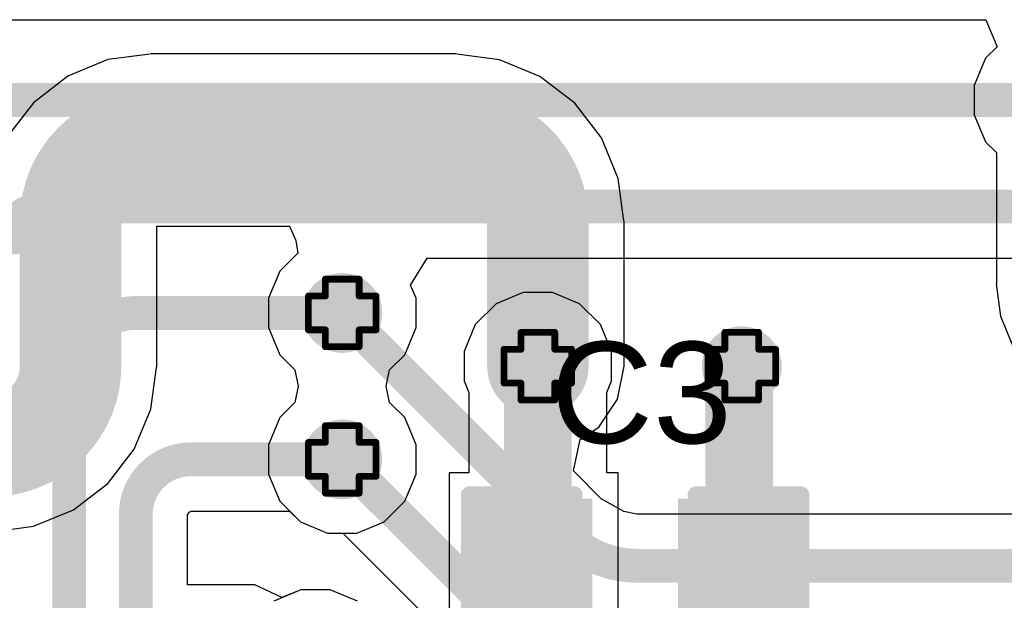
# Model space of a CAD drawing. Header units: inches. Extents: x -0.1 to 10.2, y 0 to 6.5.
# Tile 68 of 95: x 2.416 to 2.708, y 3.809 to 3.98. Entities that reach past the tile are written whole.
import ezdxf

# ---------------------------------------------------------------- set-up
doc = ezdxf.new("R2010")
doc.units = ezdxf.units.IN
doc.header["$MEASUREMENT"] = 0
for name, color, linetype in [('Bottom Layer', 5, 'Continuous'), ('Drill Drawing', 1, 'Continuous'), ('Top Layer', 1, 'Continuous'), ('Top Overlay', 2, 'Continuous'), ('Top Paste', 8, 'Continuous'), ('Top Solder', 216, 'Continuous'), ('Via Holes', 16, 'Continuous')]:
    doc.layers.add(name, color=color, linetype=linetype)
doc.styles.add('Arial', font='txt', dxfattribs={"height": 0.2})

# ---------------------------------------------------------------- blocks, each defined once
blk = doc.blocks.new('C___0603_97')
at = {"layer": 'Top Layer'}
for points in [[(-0.015, 0.0175), (-0.015, -0.0175), (-0.045, -0.0175), (-0.045, 0.0175)], [(0.045, 0.0175), (0.045, -0.0175), (0.015, -0.0175), (0.015, 0.0175)]]:
    blk.add_hatch(color=1, dxfattribs=at).paths.add_polyline_path(points)
at = {"layer": 'Top Paste'}
for points in [[(-0.015, 0.0175), (-0.015, -0.0175), (-0.045, -0.0175), (-0.045, 0.0175)], [(0.045, 0.0175), (0.045, -0.0175), (0.015, -0.0175), (0.015, 0.0175)]]:
    blk.add_hatch(color=8, dxfattribs=at).paths.add_polyline_path(points)
at = {"layer": 'Top Solder'}
for points in [[(-0.0126378, 0.0198622), (-0.0126378, -0.0198622), (-0.0473622, -0.0198622), (-0.0473622, 0.0198622)], [(0.0473622, 0.0198622), (0.0473622, -0.0198622), (0.0126378, -0.0198622), (0.0126378, 0.0198622)]]:
    blk.add_hatch(color=216, dxfattribs=at).paths.add_polyline_path(points)
at = {"layer": 'Top Overlay', "const_width": 0.005}
for points in [[(-0.049, 0.021), (-0.049, -0.021)], [(-0.018, 0.021), (-0.049, 0.021)], [(0.049, 0.021), (0.018, 0.021)], [(0.049, 0.021), (0.049, -0.021)], [(-0.018, -0.021), (-0.049, -0.021)], [(0.049, -0.021), (0.018, -0.021)]]:
    blk.add_lwpolyline(points, dxfattribs=at)
at = {"layer": 'Top Overlay', "const_width": 0.0025}
for points in [[(-0.05025, 0.021, 1), (-0.04775, 0.021, 1)], [(-0.05025, 0.021, 1), (-0.04775, 0.021, 1)], [(-0.01925, 0.021, 1), (-0.01675, 0.021, 1)], [(0.01675, 0.021, 1), (0.01925, 0.021, 1)], [(0.04775, 0.021, 1), (0.05025, 0.021, 1)], [(0.04775, 0.021, 1), (0.05025, 0.021, 1)], [(-0.05025, -0.021, 1), (-0.04775, -0.021, 1)], [(-0.05025, -0.021, 1), (-0.04775, -0.021, 1)], [(-0.01925, -0.021, 1), (-0.01675, -0.021, 1)], [(0.01675, -0.021, 1), (0.01925, -0.021, 1)], [(0.04775, -0.021, 1), (0.05025, -0.021, 1)], [(0.04775, -0.021, 1), (0.05025, -0.021, 1)]]:
    blk.add_lwpolyline(points, format="xyb", close=True, dxfattribs=at)

msp = doc.modelspace()

# ---------------------------------------------------------------- hatches: boundary and pattern name
at = {"layer": 'Bottom Layer'}
h = msp.add_hatch(color=5, dxfattribs=at)
edge = h.paths.add_edge_path()
edge.add_arc((2.5118106, 3.8937008), 0.011811, 0, 360)
h = msp.add_hatch(color=5, dxfattribs=at)
edge = h.paths.add_edge_path()
edge.add_arc((2.5696453, 3.8779528), 0.011811, 0, 360)
h = msp.add_hatch(color=5, dxfattribs=at)
edge = h.paths.add_edge_path()
edge.add_arc((2.6299209, 3.8779528), 0.011811, 0, 360)
h = msp.add_hatch(color=5, dxfattribs=at)
edge = h.paths.add_edge_path()
edge.add_arc((2.5118106, 3.8503937), 0.011811, 0, 360)
at = {"layer": 'Top Layer'}
h = msp.add_hatch(color=1, dxfattribs=at)
edge = h.paths.add_edge_path()
edge.add_arc((2.5118106, 3.8937008), 0.011811, 0, 360)
h = msp.add_hatch(color=1, dxfattribs=at)
edge = h.paths.add_edge_path()
edge.add_arc((2.5696453, 3.8779528), 0.011811, 0, 360)
h = msp.add_hatch(color=1, dxfattribs=at)
edge = h.paths.add_edge_path()
edge.add_arc((2.6299209, 3.8779528), 0.011811, 0, 360)
h = msp.add_hatch(color=1, dxfattribs=at)
edge = h.paths.add_edge_path()
edge.add_arc((2.5118106, 3.8503937), 0.011811, 0, 360)
at = {"layer": 'Via Holes'}
h = msp.add_hatch(color=7, dxfattribs=at)
edge = h.paths.add_edge_path()
edge.add_arc((2.5118106, 3.8937008), 0.0059055, 0, 360)
h = msp.add_hatch(color=7, dxfattribs=at)
edge = h.paths.add_edge_path()
edge.add_arc((2.5696453, 3.8779528), 0.0059055, 0, 360)
h = msp.add_hatch(color=7, dxfattribs=at)
edge = h.paths.add_edge_path()
edge.add_arc((2.6299209, 3.8779528), 0.0059055, 0, 360)
h = msp.add_hatch(color=7, dxfattribs=at)
edge = h.paths.add_edge_path()
edge.add_arc((2.5118106, 3.8503937), 0.0059055, 0, 360)

# ---------------------------------------------------------------- linework, layer by layer
at = {"layer": 'Bottom Layer'}
for p, q in [((2.2140719, 3.9804541), (2.702074, 3.9804541)), ((2.702074, 3.9804541), (2.7053878, 3.9724541)), ((2.4553017, 3.9703717), (2.4542802, 3.9701685)), ((2.5454029, 3.9703717), (2.4553017, 3.9703717)), ((2.5463678, 3.9701798), (2.5454029, 3.9703717)), ((2.7053878, 3.9724541), (2.7019815, 3.9690478)), ((2.4425617, 3.9686257), (2.4306899, 3.9637083)), ((2.4542802, 3.9701685), (2.4425617, 3.9686257)), ((2.5582577, 3.9686144), (2.5463678, 3.9701798)), ((2.5702365, 3.9636526), (2.5582577, 3.9686144)), ((2.7019815, 3.9690478), (2.698661, 3.9610314)), ((2.4306899, 3.9637083), (2.4204954, 3.9558857)), ((2.580523, 3.9557596), (2.5702365, 3.9636526)), ((2.698661, 3.9610314), (2.698661, 3.9523544)), ((2.4204954, 3.9558857), (2.4126728, 3.9456912)), ((2.588416, 3.9454731), (2.580523, 3.9557596)), ((2.698661, 3.9523544), (2.7019815, 3.944338)), ((2.5933778, 3.9334943), (2.588416, 3.9454731)), ((2.7019815, 3.944338), (2.7051781, 3.9411414)), ((2.7051781, 3.9411414), (2.7051781, 3.9022874)), ((2.5949432, 3.9216044), (2.5933778, 3.9334943)), ((2.5951351, 3.9206395), (2.5949432, 3.9216044)), ((2.456989, 3.8779528), (2.456989, 3.9193921)), ((2.456989, 3.9193921), (2.4962039, 3.9193921)), ((2.4962039, 3.9193921), (2.4981282, 3.9151307)), ((2.5951351, 3.8779528), (2.5951351, 3.9206395)), ((2.4981282, 3.9151307), (2.4986565, 3.9113921)), ((2.4986565, 3.9113921), (2.4933201, 3.9060557)), ((2.4933201, 3.9060557), (2.4899996, 3.8980393)), ((2.7051781, 3.9022874), (2.7051569, 3.9022874)), ((2.7051569, 3.9022874), (2.7064118, 3.8927556)), ((2.4899996, 3.8980393), (2.4899996, 3.8893623)), ((2.7064118, 3.8927556), (2.7100909, 3.8838734)), ((2.4899996, 3.8893623), (2.4933201, 3.8813459)), ((2.4933201, 3.8813459), (2.497806, 3.87686)), ((2.4567814, 3.876909), (2.456989, 3.8779528)), ((2.5931948, 3.8681983), (2.5951351, 3.8779528)), ((2.4552477, 3.8652599), (2.4567814, 3.876909)), ((2.497806, 3.87686), (2.4988014, 3.8720472)), ((2.4988014, 3.8720472), (2.497806, 3.8672345)), ((2.497806, 3.8672345), (2.4933201, 3.8627486)), ((2.5876693, 3.8599288), (2.5931948, 3.8681983)), ((2.4503485, 3.8534319), (2.4552477, 3.8652599)), ((2.4933201, 3.8627486), (2.4899996, 3.8547322)), ((2.5821879, 3.8562662), (2.5876693, 3.8599288)), ((2.4899996, 3.8547322), (2.4899996, 3.8460552)), ((2.580128, 3.8470123), (2.5821879, 3.8562662)), ((2.4425548, 3.8432751), (2.4503485, 3.8534319)), ((2.4899996, 3.8460552), (2.4933201, 3.8380388)), ((2.5884887, 3.8386518), (2.580128, 3.8470123)), ((2.4323979, 3.8354814), (2.4425548, 3.8432751)), ((2.4933201, 3.8380388), (2.4994557, 3.8319032)), ((2.5885466, 3.8385935), (2.5884887, 3.8386518)), ((2.5950297, 3.8349315), (2.5885466, 3.8385935)), ((2.42057, 3.8305822), (2.4323979, 3.8354814)), ((2.5989464, 3.8341524), (2.5950297, 3.8349315)), ((2.5991401, 3.8341914), (2.5989464, 3.8341524)), ((2.5991848, 3.8341915), (2.5991401, 3.8341914)), ((2.599202, 3.8341881), (2.5991848, 3.8341915)), ((2.599219, 3.8341915), (2.599202, 3.8341881)), ((4.0345781, 3.8341915), (2.599219, 3.8341915)), ((2.4089209, 3.8290485), (2.42057, 3.8305822)), ((2.4994557, 3.8319032), (2.5074721, 3.8285827)), ((2.5074721, 3.8285827), (2.5119928, 3.8285827)), ((2.5119928, 3.8285827), (2.5434376, 3.7971379)), ((2.4995981, 3.811811), (2.4915817, 3.8084905)), ((2.5082751, 3.811811), (2.4995981, 3.811811)), ((2.5162915, 3.8084905), (2.5082751, 3.811811))]:
    msp.add_line(p, q, dxfattribs=at)
for points, const_width in [([(2.4314992, 3.9210794, -0.4142135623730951), (2.4553017, 3.9448819)], 0.03), ([(2.5454029, 3.9448819, -0.4142135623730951), (2.5696453, 3.9206395)], 0.03), ([(2.4314992, 3.8779528, -0.4142135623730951), (2.4078771, 3.8543307)], 0.03), ([(2.5991743, 3.8188975, -0.1989126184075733), (2.5777321, 3.8277791)], 0.01)]:
    msp.add_lwpolyline(points, format="xyb", dxfattribs=dict(at, const_width=const_width))
for points, const_width in [([(2.4553017, 3.9448819), (2.5454029, 3.9448819)], 0.03), ([(2.4314992, 3.8779528), (2.4314992, 3.9210794)], 0.03), ([(2.5696453, 3.8779528), (2.5696453, 3.9206395)], 0.03), ([(2.5118106, 3.8937008), (2.5776741, 3.8278373)], 0.01), ([(2.289005, 3.8543307), (2.4078771, 3.8543307)], 0.03), ([(2.5118106, 3.8503937), (2.55986, 3.8023443)], 0.01), ([(2.5776741, 3.8278373), (2.577732, 3.827779)], 0.01), ([(2.5991743, 3.8188975), (2.599219, 3.8188976)], 0.01), ([(2.599219, 3.8188976), (4.0345781, 3.8188976)], 0.01)]:
    msp.add_lwpolyline(points, dxfattribs=dict(at, const_width=const_width))
for points, const_width in [([(2.4478017, 3.9448819, 1), (2.4628017, 3.9448819, 1)], 0.015), ([(2.4478017, 3.9448819, 1), (2.4628017, 3.9448819, 1)], 0.015), ([(2.5379029, 3.9448819, 1), (2.5529029, 3.9448819, 1)], 0.015), ([(2.5379029, 3.9448819, 1), (2.5529029, 3.9448819, 1)], 0.015), ([(2.4239992, 3.9210794, 1), (2.4389992, 3.9210794, 1)], 0.015), ([(2.4239992, 3.9210794, 1), (2.4389992, 3.9210794, 1)], 0.015), ([(2.5621453, 3.9206395, 1), (2.5771453, 3.9206395, 1)], 0.015), ([(2.5621453, 3.9206395, 1), (2.5771453, 3.9206395, 1)], 0.015), ([(2.5093106, 3.8937008, 1), (2.5143106, 3.8937008, 1)], 0.005), ([(2.4239992, 3.8779528, 1), (2.4389992, 3.8779528, 1)], 0.015), ([(2.4239992, 3.8779528, 1), (2.4389992, 3.8779528, 1)], 0.015), ([(2.5621453, 3.8779528, 1), (2.5771453, 3.8779528, 1)], 0.015), ([(2.4003771, 3.8543307, 1), (2.4153771, 3.8543307, 1)], 0.015), ([(2.4003771, 3.8543307, 1), (2.4153771, 3.8543307, 1)], 0.015), ([(2.5093106, 3.8503937, 1), (2.5143106, 3.8503937, 1)], 0.005), ([(2.5751741, 3.8278373, 1), (2.5801741, 3.8278373, 1)], 0.005), ([(2.5751741, 3.8278373, 1), (2.5801741, 3.8278373, 1)], 0.005), ([(2.575232, 3.827779, 1), (2.580232, 3.827779, 1)], 0.005), ([(2.5752321, 3.8277791, 1), (2.5802321, 3.8277791, 1)], 0.005), ([(2.5966743, 3.8188975, 1), (2.6016743, 3.8188975, 1)], 0.005), ([(2.5966743, 3.8188975, 1), (2.6016743, 3.8188975, 1)], 0.005), ([(2.596719, 3.8188976, 1), (2.601719, 3.8188976, 1)], 0.005), ([(2.596719, 3.8188976, 1), (2.601719, 3.8188976, 1)], 0.005)]:
    msp.add_lwpolyline(points, format="xyb", close=True, dxfattribs=dict(at, const_width=const_width))
at = {"layer": 'Drill Drawing', "const_width": 0.002}
for points in [[(2.5068106, 3.8987008), (2.5068106, 3.9037008)], [(2.5068106, 3.9037008), (2.5168106, 3.9037008)], [(2.5168106, 3.8987008), (2.5168106, 3.9037008)], [(2.5018106, 3.8887008), (2.5018106, 3.8987008)], [(2.5018106, 3.8987008), (2.5068106, 3.8987008)], [(2.5168106, 3.8987008), (2.5218106, 3.8987008)], [(2.5218106, 3.8887008), (2.5218106, 3.8987008)], [(2.5018106, 3.8887008), (2.5068106, 3.8887008)], [(2.5068106, 3.8837008), (2.5068106, 3.8887008)], [(2.5168106, 3.8887008), (2.5218106, 3.8887008)], [(2.5168106, 3.8837008), (2.5168106, 3.8887008)], [(2.5646453, 3.8829528), (2.5646453, 3.8879528)], [(2.5646453, 3.8879528), (2.5746453, 3.8879528)], [(2.5746453, 3.8829528), (2.5746453, 3.8879528)], [(2.6249209, 3.8829528), (2.6249209, 3.8879528)], [(2.6249209, 3.8879528), (2.6349209, 3.8879528)], [(2.6349209, 3.8829528), (2.6349209, 3.8879528)], [(2.5068106, 3.8837008), (2.5168106, 3.8837008)], [(2.5596453, 3.8729528), (2.5596453, 3.8829528)], [(2.5596453, 3.8829528), (2.5646453, 3.8829528)], [(2.5746453, 3.8829528), (2.5796453, 3.8829528)], [(2.5796453, 3.8729528), (2.5796453, 3.8829528)], [(2.6199209, 3.8729528), (2.6199209, 3.8829528)], [(2.6199209, 3.8829528), (2.6249209, 3.8829528)], [(2.6349209, 3.8829528), (2.6399209, 3.8829528)], [(2.6399209, 3.8729528), (2.6399209, 3.8829528)], [(2.5596453, 3.8729528), (2.5646453, 3.8729528)], [(2.5646453, 3.8679528), (2.5646453, 3.8729528)], [(2.5746453, 3.8729528), (2.5796453, 3.8729528)], [(2.5746453, 3.8679528), (2.5746453, 3.8729528)], [(2.6199209, 3.8729528), (2.6249209, 3.8729528)], [(2.6249209, 3.8679528), (2.6249209, 3.8729528)], [(2.6349209, 3.8729528), (2.6399209, 3.8729528)], [(2.6349209, 3.8679528), (2.6349209, 3.8729528)], [(2.5646453, 3.8679528), (2.5746453, 3.8679528)], [(2.6249209, 3.8679528), (2.6349209, 3.8679528)], [(2.5068106, 3.8553937), (2.5068106, 3.8603937)], [(2.5068106, 3.8603937), (2.5168106, 3.8603937)], [(2.5168106, 3.8553937), (2.5168106, 3.8603937)], [(2.5018106, 3.8453937), (2.5018106, 3.8553937)], [(2.5018106, 3.8553937), (2.5068106, 3.8553937)], [(2.5168106, 3.8553937), (2.5218106, 3.8553937)], [(2.5218106, 3.8453937), (2.5218106, 3.8553937)], [(2.5018106, 3.8453937), (2.5068106, 3.8453937)], [(2.5068106, 3.8403937), (2.5068106, 3.8453937)], [(2.5168106, 3.8453937), (2.5218106, 3.8453937)], [(2.5168106, 3.8403937), (2.5168106, 3.8453937)], [(2.5068106, 3.8403937), (2.5168106, 3.8403937)]]:
    msp.add_lwpolyline(points, dxfattribs=at)
at = {"layer": 'Drill Drawing', "const_width": 0.001}
for points in [[(2.5063106, 3.9037008, 1), (2.5073106, 3.9037008, 1)], [(2.5063106, 3.9037008, 1), (2.5073106, 3.9037008, 1)], [(2.5163106, 3.9037008, 1), (2.5173106, 3.9037008, 1)], [(2.5163106, 3.9037008, 1), (2.5173106, 3.9037008, 1)], [(2.5013106, 3.8987008, 1), (2.5023106, 3.8987008, 1)], [(2.5013106, 3.8987008, 1), (2.5023106, 3.8987008, 1)], [(2.5063106, 3.8987008, 1), (2.5073106, 3.8987008, 1)], [(2.5063106, 3.8987008, 1), (2.5073106, 3.8987008, 1)], [(2.5163106, 3.8987008, 1), (2.5173106, 3.8987008, 1)], [(2.5163106, 3.8987008, 1), (2.5173106, 3.8987008, 1)], [(2.5213106, 3.8987008, 1), (2.5223106, 3.8987008, 1)], [(2.5213106, 3.8987008, 1), (2.5223106, 3.8987008, 1)], [(2.5013106, 3.8887008, 1), (2.5023106, 3.8887008, 1)], [(2.5013106, 3.8887008, 1), (2.5023106, 3.8887008, 1)], [(2.5063106, 3.8887008, 1), (2.5073106, 3.8887008, 1)], [(2.5063106, 3.8887008, 1), (2.5073106, 3.8887008, 1)], [(2.5163106, 3.8887008, 1), (2.5173106, 3.8887008, 1)], [(2.5163106, 3.8887008, 1), (2.5173106, 3.8887008, 1)], [(2.5213106, 3.8887008, 1), (2.5223106, 3.8887008, 1)], [(2.5213106, 3.8887008, 1), (2.5223106, 3.8887008, 1)], [(2.5641453, 3.8879528, 1), (2.5651453, 3.8879528, 1)], [(2.5641453, 3.8879528, 1), (2.5651453, 3.8879528, 1)], [(2.5741453, 3.8879528, 1), (2.5751453, 3.8879528, 1)], [(2.5741453, 3.8879528, 1), (2.5751453, 3.8879528, 1)], [(2.6244209, 3.8879528, 1), (2.6254209, 3.8879528, 1)], [(2.6244209, 3.8879528, 1), (2.6254209, 3.8879528, 1)], [(2.6344209, 3.8879528, 1), (2.6354209, 3.8879528, 1)], [(2.6344209, 3.8879528, 1), (2.6354209, 3.8879528, 1)], [(2.5063106, 3.8837008, 1), (2.5073106, 3.8837008, 1)], [(2.5063106, 3.8837008, 1), (2.5073106, 3.8837008, 1)], [(2.5163106, 3.8837008, 1), (2.5173106, 3.8837008, 1)], [(2.5163106, 3.8837008, 1), (2.5173106, 3.8837008, 1)], [(2.5591453, 3.8829528, 1), (2.5601453, 3.8829528, 1)], [(2.5591453, 3.8829528, 1), (2.5601453, 3.8829528, 1)], [(2.5641453, 3.8829528, 1), (2.5651453, 3.8829528, 1)], [(2.5641453, 3.8829528, 1), (2.5651453, 3.8829528, 1)], [(2.5741453, 3.8829528, 1), (2.5751453, 3.8829528, 1)], [(2.5741453, 3.8829528, 1), (2.5751453, 3.8829528, 1)], [(2.5791453, 3.8829528, 1), (2.5801453, 3.8829528, 1)], [(2.5791453, 3.8829528, 1), (2.5801453, 3.8829528, 1)], [(2.6194209, 3.8829528, 1), (2.6204209, 3.8829528, 1)], [(2.6194209, 3.8829528, 1), (2.6204209, 3.8829528, 1)], [(2.6244209, 3.8829528, 1), (2.6254209, 3.8829528, 1)], [(2.6244209, 3.8829528, 1), (2.6254209, 3.8829528, 1)], [(2.6344209, 3.8829528, 1), (2.6354209, 3.8829528, 1)], [(2.6344209, 3.8829528, 1), (2.6354209, 3.8829528, 1)], [(2.6394209, 3.8829528, 1), (2.6404209, 3.8829528, 1)], [(2.6394209, 3.8829528, 1), (2.6404209, 3.8829528, 1)], [(2.5591453, 3.8729528, 1), (2.5601453, 3.8729528, 1)], [(2.5591453, 3.8729528, 1), (2.5601453, 3.8729528, 1)], [(2.5641453, 3.8729528, 1), (2.5651453, 3.8729528, 1)], [(2.5641453, 3.8729528, 1), (2.5651453, 3.8729528, 1)], [(2.5741453, 3.8729528, 1), (2.5751453, 3.8729528, 1)], [(2.5741453, 3.8729528, 1), (2.5751453, 3.8729528, 1)], [(2.5791453, 3.8729528, 1), (2.5801453, 3.8729528, 1)], [(2.5791453, 3.8729528, 1), (2.5801453, 3.8729528, 1)], [(2.6194209, 3.8729528, 1), (2.6204209, 3.8729528, 1)], [(2.6194209, 3.8729528, 1), (2.6204209, 3.8729528, 1)], [(2.6244209, 3.8729528, 1), (2.6254209, 3.8729528, 1)], [(2.6244209, 3.8729528, 1), (2.6254209, 3.8729528, 1)], [(2.6344209, 3.8729528, 1), (2.6354209, 3.8729528, 1)], [(2.6344209, 3.8729528, 1), (2.6354209, 3.8729528, 1)], [(2.6394209, 3.8729528, 1), (2.6404209, 3.8729528, 1)], [(2.6394209, 3.8729528, 1), (2.6404209, 3.8729528, 1)], [(2.5641453, 3.8679528, 1), (2.5651453, 3.8679528, 1)], [(2.5641453, 3.8679528, 1), (2.5651453, 3.8679528, 1)], [(2.5741453, 3.8679528, 1), (2.5751453, 3.8679528, 1)], [(2.5741453, 3.8679528, 1), (2.5751453, 3.8679528, 1)], [(2.6244209, 3.8679528, 1), (2.6254209, 3.8679528, 1)], [(2.6244209, 3.8679528, 1), (2.6254209, 3.8679528, 1)], [(2.6344209, 3.8679528, 1), (2.6354209, 3.8679528, 1)], [(2.6344209, 3.8679528, 1), (2.6354209, 3.8679528, 1)], [(2.5063106, 3.8603937, 1), (2.5073106, 3.8603937, 1)], [(2.5063106, 3.8603937, 1), (2.5073106, 3.8603937, 1)], [(2.5163106, 3.8603937, 1), (2.5173106, 3.8603937, 1)], [(2.5163106, 3.8603937, 1), (2.5173106, 3.8603937, 1)], [(2.5013106, 3.8553937, 1), (2.5023106, 3.8553937, 1)], [(2.5013106, 3.8553937, 1), (2.5023106, 3.8553937, 1)], [(2.5063106, 3.8553937, 1), (2.5073106, 3.8553937, 1)], [(2.5063106, 3.8553937, 1), (2.5073106, 3.8553937, 1)], [(2.5163106, 3.8553937, 1), (2.5173106, 3.8553937, 1)], [(2.5163106, 3.8553937, 1), (2.5173106, 3.8553937, 1)], [(2.5213106, 3.8553937, 1), (2.5223106, 3.8553937, 1)], [(2.5213106, 3.8553937, 1), (2.5223106, 3.8553937, 1)], [(2.5013106, 3.8453937, 1), (2.5023106, 3.8453937, 1)], [(2.5013106, 3.8453937, 1), (2.5023106, 3.8453937, 1)], [(2.5063106, 3.8453937, 1), (2.5073106, 3.8453937, 1)], [(2.5063106, 3.8453937, 1), (2.5073106, 3.8453937, 1)], [(2.5163106, 3.8453937, 1), (2.5173106, 3.8453937, 1)], [(2.5163106, 3.8453937, 1), (2.5173106, 3.8453937, 1)], [(2.5213106, 3.8453937, 1), (2.5223106, 3.8453937, 1)], [(2.5213106, 3.8453937, 1), (2.5223106, 3.8453937, 1)], [(2.5063106, 3.8403937, 1), (2.5073106, 3.8403937, 1)], [(2.5063106, 3.8403937, 1), (2.5073106, 3.8403937, 1)], [(2.5163106, 3.8403937, 1), (2.5173106, 3.8403937, 1)], [(2.5163106, 3.8403937, 1), (2.5173106, 3.8403937, 1)]]:
    msp.add_lwpolyline(points, format="xyb", close=True, dxfattribs=at)
at = {"layer": 'Top Layer'}
for p, q in [((2.5320212, 3.9019029), (2.5369064, 3.909903)), ((2.5369064, 3.909903), (2.7746901, 3.909903)), ((2.5336216, 3.8980393), (2.5320212, 3.9019029)), ((2.5336216, 3.8893623), (2.5336216, 3.8980393)), ((2.5653068, 3.8997638), (2.5572904, 3.8964433)), ((2.5739838, 3.8997638), (2.5653068, 3.8997638)), ((2.5820002, 3.8964433), (2.5739838, 3.8997638)), ((2.5572904, 3.8964433), (2.5511548, 3.8903077)), ((2.5881358, 3.8903077), (2.5820002, 3.8964433)), ((2.5303011, 3.8813459), (2.5336216, 3.8893623)), ((2.5511548, 3.8903077), (2.5478343, 3.8822913)), ((2.5914563, 3.8822913), (2.5881358, 3.8903077)), ((2.5258152, 3.87686), (2.5303011, 3.8813459)), ((2.5478343, 3.8822913), (2.5478343, 3.8736143)), ((2.5914563, 3.8736143), (2.5914563, 3.8822913)), ((2.5248198, 3.8720473), (2.5258152, 3.87686)), ((2.5258152, 3.8672345), (2.5248198, 3.8720473)), ((2.5478343, 3.8736143), (2.5492535, 3.870188)), ((2.5900371, 3.870188), (2.5914563, 3.8736143)), ((2.5492535, 3.870188), (2.5492535, 3.8463976)), ((2.5900371, 3.8463976), (2.5900371, 3.870188)), ((2.5303011, 3.8627486), (2.5258152, 3.8672345)), ((2.5336216, 3.8547322), (2.5303011, 3.8627486)), ((2.5336216, 3.8460552), (2.5336216, 3.8547322)), ((2.5303011, 3.8380388), (2.5336216, 3.8460552)), ((2.5492535, 3.8463976), (2.5434248, 3.8463976)), ((2.5434248, 3.8463976), (2.5434248, 3.7913978)), ((2.5934248, 3.8463976), (2.5900371, 3.8463976)), ((2.5934248, 3.7913978), (2.5934248, 3.8463976)), ((2.5241655, 3.8319032), (2.5303011, 3.8380388)), ((2.4660809, 3.8132493), (2.4660809, 3.8341699)), ((2.4660809, 3.8341699), (2.4662274, 3.8341699)), ((2.4662274, 3.8341699), (2.4664569, 3.8347238)), ((2.4664569, 3.8347238), (2.4670108, 3.8349533)), ((2.4670108, 3.8349533), (2.4670108, 3.8350998)), ((2.4670108, 3.8350998), (2.4962591, 3.8350998)), ((2.4962591, 3.8350998), (2.4994557, 3.8319032)), ((2.4994557, 3.8319032), (2.5074721, 3.8285827)), ((2.5161491, 3.8285827), (2.5241655, 3.8319032)), ((2.5074721, 3.8285827), (2.5161491, 3.8285827)), ((2.4859862, 3.8132493), (2.4660809, 3.8132493)), ((2.4939864, 3.8094865), (2.4859862, 3.8132494)), ((2.4859862, 3.8132494), (2.4859862, 3.8132493)), ((2.4995981, 3.811811), (2.4939864, 3.8094865)), ((2.5082751, 3.811811), (2.4995981, 3.811811)), ((2.5162915, 3.8084905), (2.5082751, 3.811811))]:
    msp.add_line(p, q, dxfattribs=at)
for points, const_width in [([(2.4114143, 3.9566929), (2.720472, 3.9566929)], 0.01), ([(2.4255923, 3.9251969), (2.8178342, 3.9251969)], 0.01), ([(2.4507843, 3.8937007), (2.5118106, 3.8937007)], 0.01), ([(2.5118106, 3.8937007), (2.5118106, 3.8937008)], 0.01), ([(2.5696453, 3.8201181), (2.5696453, 3.8767323)], 0.02), ([(2.6291728, 3.8772047), (2.6299209, 3.8779528)], 0.02), ([(2.6291728, 3.8196457), (2.6291728, 3.8772047)], 0.02), ([(2.431102, 3.7887795), (2.431102, 3.8740184)], 0.01), ([(2.4670108, 3.8503937), (2.5118106, 3.8503937)], 0.01), ([(2.450787, 3.787696), (2.450787, 3.8341699)], 0.01), ([(2.5684248, 3.8188976), (2.5696453, 3.8201181)], 0.02), ([(2.5684248, 3.7637795), (2.5684248, 3.8188976)], 0.02), ([(2.6284248, 3.8188976), (2.6291728, 3.8196457)], 0.02), ([(2.6284248, 3.7637795), (2.6284248, 3.8188976)], 0.02)]:
    msp.add_lwpolyline(points, dxfattribs=dict(at, const_width=const_width))
at = {"layer": 'Top Layer', "const_width": 0.01}
for points in [[(2.4114169, 3.9110215, -0.4142135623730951), (2.4255923, 3.9251969)], [(2.431102, 3.8740184, -0.4142135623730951), (2.4507843, 3.8937007)], [(2.450787, 3.8341699, -0.4142135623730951), (2.4670108, 3.8503937)]]:
    msp.add_lwpolyline(points, format="xyb", dxfattribs=at)
at = {"layer": 'Top Layer'}
for points, const_width in [([(2.4230923, 3.9251969, 1), (2.4280923, 3.9251969, 1)], 0.005), ([(2.4230923, 3.9251969, 1), (2.4280923, 3.9251969, 1)], 0.005), ([(2.4482843, 3.8937007, 1), (2.4532843, 3.8937007, 1)], 0.005), ([(2.4482843, 3.8937007, 1), (2.4532843, 3.8937007, 1)], 0.005), ([(2.5093106, 3.8937008, 1), (2.5143106, 3.8937008, 1)], 0.005), ([(2.5093106, 3.8937007, 1), (2.5143106, 3.8937007, 1)], 0.005), ([(2.5093106, 3.8937007, 1), (2.5143106, 3.8937007, 1)], 0.005), ([(2.5646453, 3.8767323, 1), (2.5746453, 3.8767323, 1)], 0.01), ([(2.6241728, 3.8772047, 1), (2.6341728, 3.8772047, 1)], 0.01), ([(2.6241728, 3.8772047, 1), (2.6341728, 3.8772047, 1)], 0.01), ([(2.6249209, 3.8779528, 1), (2.6349209, 3.8779528, 1)], 0.01), ([(2.428602, 3.8740184, 1), (2.433602, 3.8740184, 1)], 0.005), ([(2.428602, 3.8740184, 1), (2.433602, 3.8740184, 1)], 0.005), ([(2.4645108, 3.8503937, 1), (2.4695108, 3.8503937, 1)], 0.005), ([(2.4645108, 3.8503937, 1), (2.4695108, 3.8503937, 1)], 0.005), ([(2.5093106, 3.8503937, 1), (2.5143106, 3.8503937, 1)], 0.005), ([(2.448287, 3.8341699, 1), (2.453287, 3.8341699, 1)], 0.005), ([(2.448287, 3.8341699, 1), (2.453287, 3.8341699, 1)], 0.005), ([(2.5634248, 3.8188976, 1), (2.5734248, 3.8188976, 1)], 0.01), ([(2.5634248, 3.8188976, 1), (2.5734248, 3.8188976, 1)], 0.01), ([(2.5646453, 3.8201181, 1), (2.5746453, 3.8201181, 1)], 0.01), ([(2.5646453, 3.8201181, 1), (2.5746453, 3.8201181, 1)], 0.01), ([(2.6234248, 3.8188976, 1), (2.6334248, 3.8188976, 1)], 0.01), ([(2.6234248, 3.8188976, 1), (2.6334248, 3.8188976, 1)], 0.01), ([(2.6241728, 3.8196457, 1), (2.6341728, 3.8196457, 1)], 0.01), ([(2.6241728, 3.8196457, 1), (2.6341728, 3.8196457, 1)], 0.01)]:
    msp.add_lwpolyline(points, format="xyb", close=True, dxfattribs=dict(at, const_width=const_width))

# ---------------------------------------------------------------- block references
at = {"rotation": 180}
msp.add_blockref('C___0603_97', (2.5984248, 3.8188976), dxfattribs=at)

# ---------------------------------------------------------------- texts
at = {"layer": 'Top Overlay', "style": 'Arial'}
msp.add_text('C3', height=0.03, dxfattribs=at).set_placement((2.5734329, 3.8551628))

doc.saveas('drawing.dxf')
